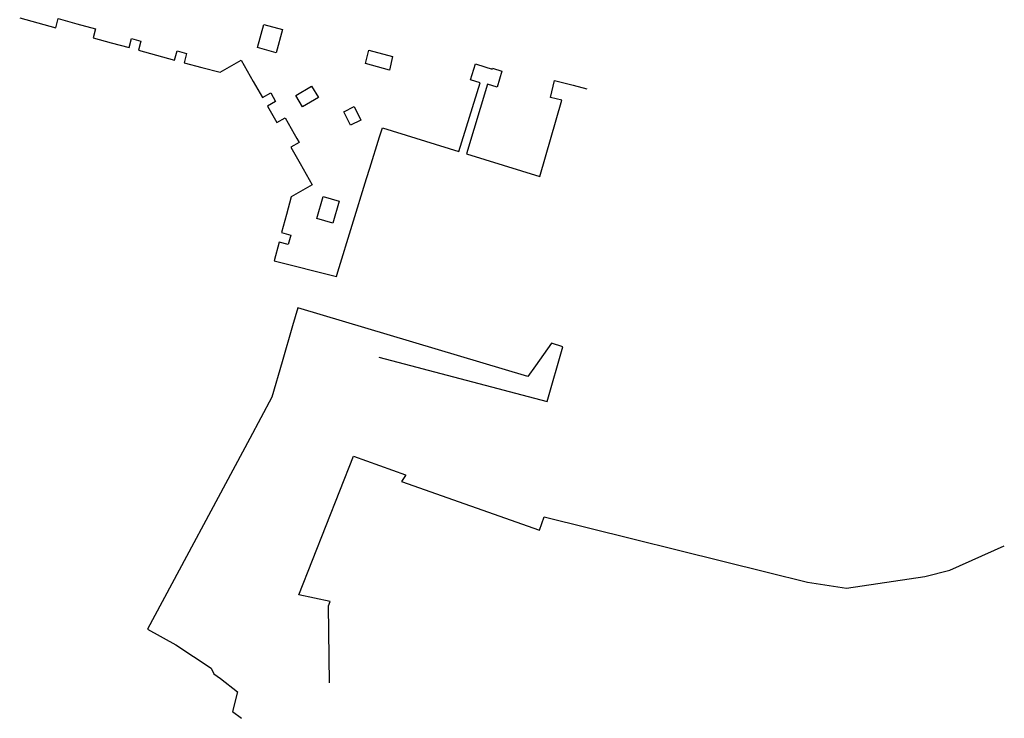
# Model space of a CAD drawing. Extents: x 165936 to 168490, y 440742 to 446306.
# Tile 14 of 80: x 168264 to 168490, y 440742 to 440902. Entities that reach past the tile are written whole.
import ezdxf

# ---------------------------------------------------------------- set-up
doc = ezdxf.new("R2010")
doc.units = 0
doc.header["$LTSCALE"] = 4
doc.layers.add('G_BTD', color=3, linetype='CONTINUOUS')
doc.layers.add('G_OTD', color=32, linetype='CONTINUOUS')

msp = doc.modelspace()

# ---------------------------------------------------------------- linework, layer by layer
at = {"layer": 'G_BTD', "linetype": 'Continuous', "transparency": 33554687}
for points in [[(168346.57, 440824.73), (168385.181, 440814.543), (168388.791, 440827.06), (168386.187, 440827.902), (168382.512, 440822.69), (168380.78, 440820.234), (168328.017, 440835.979), (168326.814, 440831.871), (168324.403, 440823.637), (168322.07, 440815.492), (168317.021, 440806.091), (168293.545, 440762.375), (168300.045, 440758.814), (168308.187, 440753.418), (168308.79, 440752.111), (168310.298, 440751.072), (168314.218, 440748.022), (168313.079, 440743.497), (168315.129, 440741.95)], [(168335.294, 440750.09), (168335.075, 440767.716), (168335.437, 440768.674), (168328.283, 440770.208), (168340.778, 440802.022), (168352.748, 440797.718), (168352.685, 440797.617), (168351.809, 440796.197), (168383.436, 440785.076), (168384.516, 440788.128), (168435.584, 440775.435), (168444.895, 440773.115), (168453.823, 440771.778), (168471.747, 440774.403), (168477.464, 440775.916), (168489.975, 440781.487)]]:
    msp.add_lwpolyline(points, dxfattribs=at)
at = {"layer": 'G_OTD', "linetype": 'Continuous', "transparency": 33554687}
for points in [[(168264.271, 440902.411), (168268.406, 440901.292), (168272.532, 440900.176), (168273.096, 440902.263), (168277.378, 440901.104), (168281.644, 440899.949), (168281.077, 440897.862), (168285.206, 440896.736), (168289.334, 440895.611), (168289.904, 440897.698), (168290.991, 440897.398), (168292.07, 440897.101), (168291.501, 440895.015), (168295.634, 440893.889), (168299.764, 440892.764), (168300.332, 440894.851), (168301.427, 440894.555), (168302.508, 440894.262), (168301.948, 440892.17), (168306.057, 440891.071), (168310.192, 440889.966), (168315.033, 440892.725), (168317.814, 440887.872), (168319.943, 440884.156), (168321.825, 440885.234), (168322.392, 440884.245), (168322.945, 440883.279), (168321.069, 440882.204), (168323.216, 440878.453), (168325.101, 440879.512), (168327.199, 440875.848), (168327.792, 440874.809), (168328.321, 440873.88), (168326.438, 440872.802), (168328.578, 440869.045), (168331.335, 440864.205), (168326.508, 440861.45), (168325.411, 440857.368), (168324.299, 440853.229), (168326.388, 440852.668), (168326.095, 440851.576), (168325.805, 440850.493), (168323.719, 440851.051), (168322.567, 440846.753), (168336.855, 440843.167), (168337.195, 440844.263), (168343.807, 440865.594), (168344.559, 440868.021), (168346.787, 440875.207), (168347.427, 440877.272), (168364.944, 440871.833), (168369.788, 440887.574), (168367.633, 440888.22), (168368.732, 440891.884), (168370.887, 440891.238), (168372.605, 440890.715), (168372.654, 440890.875), (168374.805, 440890.217), (168373.686, 440886.561), (168371.535, 440887.219), (168366.701, 440871.288), (168383.493, 440866.074), (168388.523, 440883.576), (168385.928, 440884.199), (168386.855, 440888.064), (168391.182, 440887.025), (168394.301, 440886.144)], [(168323.082, 440894.453), (168318.783, 440895.614), (168320.221, 440900.94), (168324.52, 440899.779), (168323.082, 440894.453)], [(168349.762, 440893.561), (168349.06, 440890.424), (168343.567, 440891.985), (168344.34, 440895.029), (168349.762, 440893.561)], [(168329.111, 440882.013), (168327.554, 440884.622), (168331.19, 440886.793), (168332.747, 440884.184), (168329.111, 440882.013)], [(168340.915, 440882.103), (168342.47, 440879.02), (168340.106, 440877.828), (168338.551, 440880.911), (168340.915, 440882.103)], [(168337.521, 440860.442), (168336.052, 440855.37), (168332.387, 440856.432), (168333.857, 440861.504), (168337.521, 440860.442)]]:
    msp.add_lwpolyline(points, dxfattribs=at)

doc.saveas('drawing.dxf')
